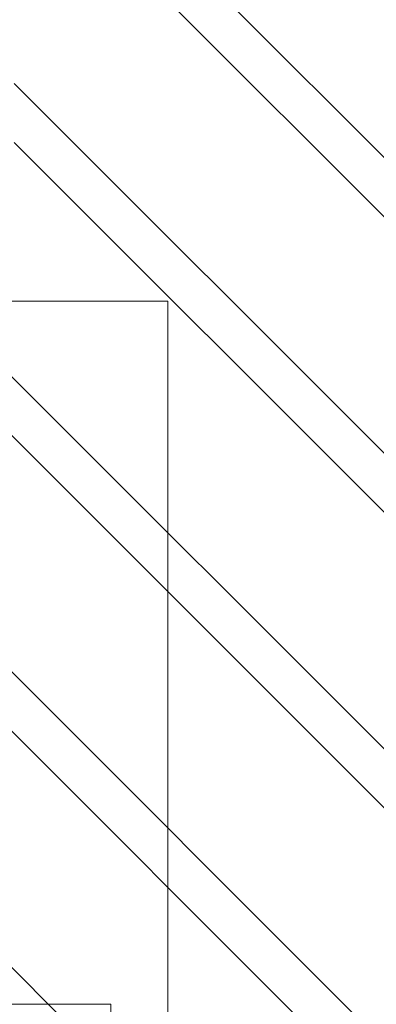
# Model space of a CAD drawing. Header units: millimetres. Extents: x -8078 to 241103, y -4319 to 602442.
# Tile 36 of 148: x 38777 to 39886, y 261512 to 264574. Entities that reach past the tile are written whole.
import ezdxf

# ---------------------------------------------------------------- set-up
doc = ezdxf.new("R2010")
doc.units = ezdxf.units.MM
doc.header["$MEASUREMENT"] = 0
doc.set_wipeout_variables(frame=1)
doc.linetypes.add('Wipeout_Contour', pattern=[1000, 0, -1000])
for name, color, linetype in [('#podkład', 252, 'Continuous'), ('- A - ocieplenie', 7, 'Continuous'), ('2D - Ogólne', 7, 'Continuous')]:
    doc.layers.add(name, color=color, linetype=linetype)

# ---------------------------------------------------------------- blocks, each defined once
blk = doc.blocks.new('qqe433333')
at = {"layer": '2D - Ogólne', "color": 252, "linetype": 'Continuous', "lineweight": 13, "ltscale": 100, "flags": 128}
blk.add_lwpolyline([(-802.6, 681469.5), (-802.6, 685156), (-154.5, 685156), (-154.5, 681469.5)], close=True, dxfattribs=at)
at = {"color": 252, "linetype": 'Wipeout_Contour', "lineweight": 0, "ltscale": 3745109.471471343}
blk.add_wipeout([(-502.6, 682839.5), (-332.6, 682839.5), (-332.6, 682969.5), (-802.6, 682969.5), (-802.6, 682966.5), (-552.6, 682966.5), (-552.6, 682959.5), (-502.6, 682959.5)], dxfattribs=at).dxf.layer = '- A - ocieplenie'
at = {"layer": '2D - Ogólne', "linetype": 'Continuous', "lineweight": 20}
h = blk.add_hatch(dxfattribs=at)
h.set_pattern_fill('Podwójny_szraf_1_4_0008', color=252, angle=90, style=0, pattern_type=2)
h.set_pattern_definition([(135, (-1702.6, 957497.23), (-459.6194, -459.6194), []), (135, (-1794.5, 957405.3), (-459.6194, -459.6194), [])])
h.paths.add_polyline_path([(-632.6, 667889.4), (-632.6, 660538), (4861.5, 660538), (4861.5, 667889.4), (4861.5, 675919.5), (4861.5, 690940.5), (3807.4, 690940.5), (-632.6, 690940.5), (-632.6, 685441.2), (-782.6, 683519.1), (-782.6, 682100.8), (516.8, 682100.8), (516.8, 681469.5), (3867.4, 681469.5), (3867.4, 675893.9), (1897.4, 675893.9), (1897.4, 667889.4)])
at = {"layer": '- A - ocieplenie', "color": 252, "linetype": 'Continuous', "lineweight": 20, "ltscale": 100}
for p, q in [((-332.6, 682969.5), (-802.6, 682969.5)), ((-332.6, 682839.5), (-332.6, 682969.5))]:
    blk.add_line(p, q, dxfattribs=at)

msp = doc.modelspace()

# ---------------------------------------------------------------- block references
at = {"layer": '#podkład'}
msp.add_blockref('qqe433333', (39392.7, -421457.7), dxfattribs=at)

doc.saveas('drawing.dxf')
